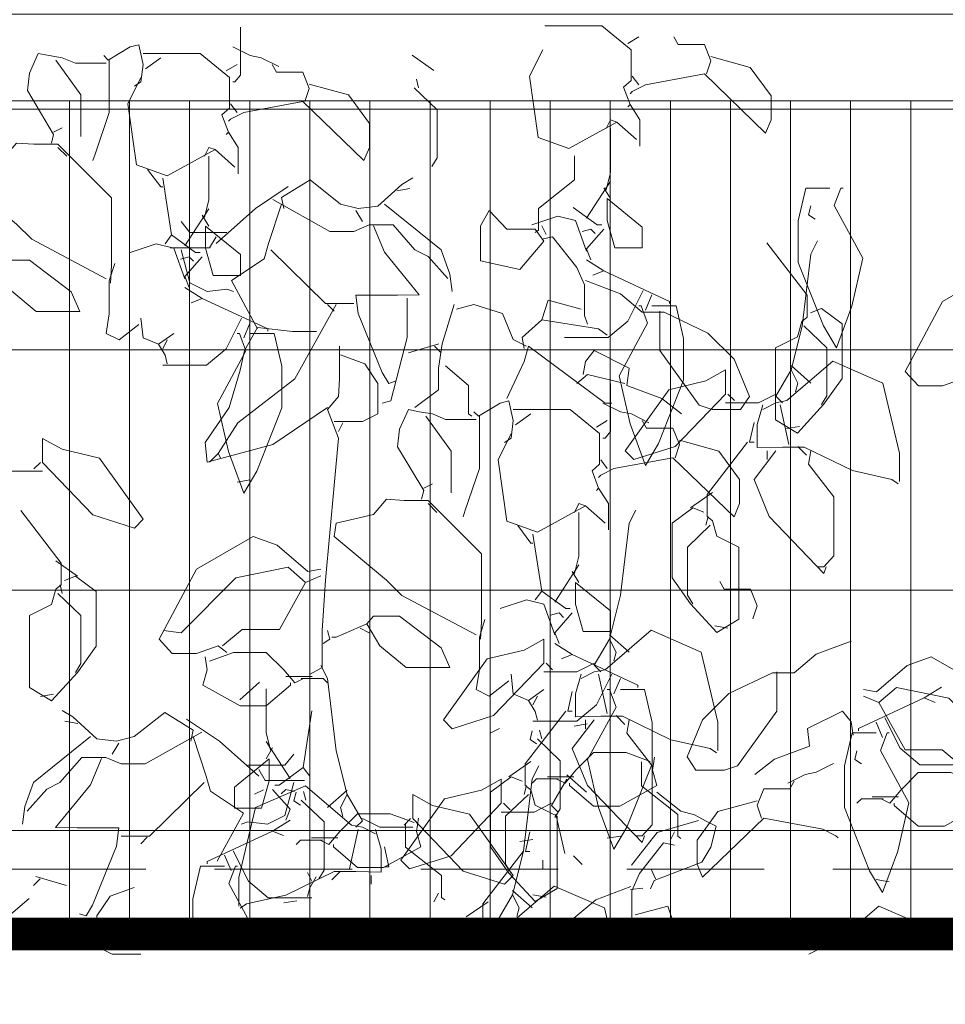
# Model space of a CAD drawing. Header units: millimetres. Extents: x 16698 to 93787, y -21104 to 39413.
# Tile 33 of 256: x 23304 to 23389, y 9741 to 9832. Entities that reach past the tile are written whole.
import ezdxf

# ---------------------------------------------------------------- set-up
doc = ezdxf.new("R2010")
doc.units = ezdxf.units.MM
doc.linetypes.add('HIDDEN', pattern=[9.525, 6.35, -3.175])
for name, color, linetype, lineweight in [('!MODUS_OPIS', 3, 'Continuous', 13), ('__MODUS_ŚCIANY', 2, 'Continuous', 35), ('_MODUS - zielen', 66, 'Continuous', 9), ('Hatch', 4, 'Continuous', 5), ('Widok', 1, 'Continuous', 15)]:
    doc.layers.add(name, color=color, linetype=linetype, lineweight=lineweight)

msp = doc.modelspace()

# ---------------------------------------------------------------- hatches: boundary and pattern name
at = {"layer": 'Hatch', "ltscale": 2, "true_color": 0xc7c7c7}
h = msp.add_hatch(dxfattribs=at)
h.set_pattern_fill('GRATE', color=9, scale=7, angle=90)
h.paths.add_polyline_path([(23182.90184, 9824.23322), (23670.94642, 9824.23322), (23670.94642, 9747.23322), (23182.90184, 9747.23322)])

# ---------------------------------------------------------------- linework, layer by layer
at = {"layer": '!MODUS_OPIS', "linetype": 'HIDDEN', "ltscale": 2}
msp.add_lwpolyline([(23639.40184, 9753.23322), (22997.375, 9753.23322)], dxfattribs=at)
at = {"layer": '__MODUS_ŚCIANY', "ltscale": 2, "const_width": 3}
msp.add_lwpolyline([(22482.72843, 9742.23322), (23135.03227, 9742.23322), (23219.34561, 9747.23322), (23815.53999, 9747.23322)], dxfattribs=at)
at = {"layer": '_MODUS - zielen', "transparency": 33554687}
for points in [[(23324.2854, 9831.03965), (23324.2854, 9826.59288), (23323.781, 9825.98644), (23323.57797, 9825.98644)], [(23314.48298, 9825.58223), (23315.08889, 9825.98644), (23315.29086, 9827.60352), (23314.88692, 9829.42257), (23314.07799, 9829.22047), (23312.05723, 9828.00772), (23311.65329, 9828.41206)], [(23323.57797, 9829.22047), (23325.19585, 9828.41206), (23326.2057, 9828.20983), (23327.82251, 9827.40142)], [(23311.85526, 9827.7045), (23309.02557, 9827.7045), (23307.81269, 9828.20983), (23306.59981, 9828.41206), (23305.58891, 9828.61416), (23304.78103, 9826.79498), (23304.57906, 9825.17803), (23307.00375, 9821.13546), (23306.80178, 9820.32692)], [(23307.20572, 9828.00772), (23309.53102, 9824.77369), (23309.53102, 9820.93336)], [(23312.15874, 9828.00772), (23312.15874, 9823.15674), (23310.84435, 9819.31641), (23310.64238, 9818.70997)], [(23315.29086, 9828.61416), (23317.51465, 9828.61416), (23320.54631, 9828.61416), (23323.27555, 9826.39077), (23323.27555, 9823.56095), (23322.56812, 9822.95464), (23323.17403, 9821.33756), (23322.97206, 9821.13546)], [(23316.90874, 9828.20983), (23315.49389, 9827.19932)], [(23340.15911, 9828.45916), (23342.18093, 9827.04432)], [(23323.98297, 9827.60352), (23322.97206, 9826.99708)], [(23327.2166, 9827.60352), (23327.62054, 9826.8961), (23330.0463, 9826.8961), (23330.65327, 9825.38013), (23330.24827, 9824.16739)], [(23315.08889, 9826.39077), (23313.87602, 9823.96515), (23314.68495, 9818.30577), (23317.51465, 9817.29512), (23321.96116, 9819.72061), (23321.35525, 9819.92271), (23320.95025, 9819.11417)], [(23340.56411, 9826.23564), (23340.76608, 9825.42724)], [(23330.65327, 9825.78434), (23334.29084, 9824.77369), (23336.21114, 9822.1461), (23336.21114, 9819.92271), (23335.70569, 9818.70997), (23330.0463, 9824.16739), (23324.58888, 9823.15674), (23323.376, 9822.55031), (23323.17403, 9822.3482)], [(23340.36214, 9825.42724), (23342.48441, 9823.40595), (23342.48441, 9818.95918), (23341.97896, 9818.15077)], [(23323.376, 9823.96515), (23323.98297, 9823.15674)], [(23307.00375, 9821.33756), (23307.81269, 9821.7419)], [(23323.17403, 9821.33756), (23324.08343, 9819.92271), (23324.08343, 9817.49723)], [(23312.2592, 9807.39093), (23312.36071, 9809.00801), (23312.36071, 9815.27384), (23307.40875, 9820.22593), (23305.18497, 9820.22593), (23303.56815, 9820.32692), (23302.35527, 9818.91207), (23298.91874, 9818.10366), (23298.71677, 9816.89092), (23303.56815, 9812.84835), (23304.983, 9811.4335), (23311.85526, 9807.79527)], [(23307.40875, 9819.92271), (23308.21663, 9819.11417)], [(23321.35525, 9819.11417), (23321.35525, 9815.07174), (23320.95025, 9813.45479)], [(23321.96116, 9819.72061), (23323.781, 9818.10366)], [(23355.17808, 9819.14348), (23355.17808, 9816.9201), (23351.84399, 9814.29251), (23351.84399, 9812.27122), (23351.54051, 9812.06912)], [(23315.69586, 9817.90143), (23316.90874, 9816.28448), (23317.11071, 9816.28448)], [(23317.11071, 9817.09302), (23317.91859, 9811.83771), (23317.31268, 9811.0293)], [(23340.22174, 9817.1222), (23339.21083, 9816.51576), (23336.98705, 9814.49461), (23335.16826, 9814.29251), (23333.55144, 9814.69671), (23330.72188, 9816.9201), (23328.09416, 9815.30302), (23328.29613, 9814.29251)], [(23328.70007, 9816.31366), (23325.6684, 9814.29251), (23322.02977, 9811.05848)], [(23339.95714, 9816.12948), (23338.74426, 9815.92725)], [(23328.09416, 9814.69671), (23326.88128, 9811.05848), (23326.47734, 9809.64363), (23323.44462, 9807.62234), (23325.87037, 9803.17557)], [(23327.28522, 9815.10091), (23332.54067, 9812.1701), (23334.76432, 9812.1701), (23336.17917, 9812.77654), (23338.40189, 9812.77654), (23340.42371, 9810.45204), (23341.63658, 9809.84573), (23343.45537, 9807.82445)], [(23337.59401, 9814.69671), (23342.84946, 9810.45204), (23343.65734, 9808.22865), (23343.85931, 9806.6117)], [(23321.35525, 9814.2632), (23319.13146, 9810.82706)], [(23320.74828, 9813.65689), (23321.35525, 9812.64625)], [(23334.96629, 9814.09027), (23335.5722, 9813.07976)], [(23351.54051, 9812.37221), (23348.91279, 9812.37221), (23347.29597, 9814.09027), (23346.48703, 9812.67542), (23346.48703, 9809.44153), (23350.12566, 9808.63299), (23352.34839, 9811.26058), (23351.54051, 9812.37221)], [(23323.04068, 9812.06912), (23319.60508, 9812.06912), (23318.79614, 9813.07976)], [(23321.05176, 9812.64625), (23324.2854, 9810.01865), (23324.2854, 9808.09849), (23321.75919, 9808.09849), (23321.05176, 9810.62496), (23321.05176, 9812.64625)], [(23336.58311, 9812.67542), (23337.59401, 9810.24993), (23340.82765, 9806.30848), (23338.80689, 9806.25799), (23334.96629, 9806.25799), (23335.16826, 9804.59042), (23337.39204, 9799.13326), (23337.99795, 9798.12262), (23338.60386, 9798.32472)], [(23352.14642, 9812.67542), (23352.55142, 9811.86702)], [(23322.02977, 9811.66478), (23321.42386, 9810.65427), (23318.3922, 9810.65427), (23317.78523, 9810.65427)], [(23317.91859, 9811.83771), (23320.14237, 9810.22076), (23320.54631, 9810.22076)], [(23352.14642, 9811.46268), (23353.15733, 9811.66478), (23355.38111, 9808.83509), (23356.08853, 9807.21801), (23356.08853, 9804.38831), (23356.39096, 9803.57977)], [(23314.07799, 9810.22076), (23316.50374, 9811.0293), (23318.12056, 9810.62496), (23319.13146, 9807.79527)], [(23318.72752, 9809.61432), (23319.5354, 9809.81642), (23319.9404, 9809.41222)], [(23318.79614, 9810.45204), (23319.60508, 9807.42011), (23321.22189, 9806.6117), (23323.04068, 9806.8138), (23323.64765, 9806.6117)], [(23320.74828, 9809.81642), (23319.13146, 9807.99737), (23319.5354, 9806.98673)], [(23327.08325, 9810.45204), (23332.13673, 9805.50007), (23334.76432, 9805.50007)], [(23301.74936, 9808.80578), (23302.96118, 9806.78462), (23305.38694, 9804.76334), (23309.42951, 9804.76334), (23308.62163, 9806.58252), (23304.78103, 9809.51333), (23302.35527, 9809.51333), (23301.74936, 9808.80578)], [(23312.66314, 9809.21011), (23312.15874, 9807.59303), (23312.15874, 9804.56124), (23311.85526, 9802.74205), (23313.06814, 9802.13575), (23314.88692, 9803.55059)], [(23356.18899, 9807.62234), (23359.42368, 9806.4096), (23361.44444, 9804.69153), (23363.46519, 9804.69153), (23367.50777, 9802.77136), (23369.93352, 9800.34601), (23371.34837, 9796.90988), (23370.54049, 9795.69713), (23367.91276, 9795.69713), (23366.69989, 9796.10133), (23363.06125, 9801.15442), (23363.06125, 9804.59042), (23363.06125, 9804.79252)], [(23319.13146, 9806.98673), (23320.74828, 9805.97608), (23319.73843, 9805.57188)], [(23320.74828, 9805.97608), (23326.81267, 9803.14639), (23326.81267, 9802.94429)], [(23333.14658, 9805.39896), (23329.30703, 9798.52682), (23324.05159, 9794.48439), (23322.2328, 9791.65456), (23322.43477, 9791.25036)], [(23332.3387, 9805.39896), (23332.94461, 9804.79252)], [(23339.71628, 9806.00526), (23339.71628, 9802.36716), (23338.19992, 9796.50554), (23337.39204, 9796.30344)], [(23344.06128, 9805.39896), (23342.94992, 9801.76085), (23342.59673, 9799.53747), (23342.59673, 9797.51618), (23340.42371, 9795.89923)], [(23344.26431, 9804.99462), (23345.88112, 9805.39896), (23348.50885, 9804.59042), (23349.5187, 9802.16506), (23350.73157, 9801.55875)], [(23355.78505, 9804.99462), (23352.75339, 9805.80316), (23352.14642, 9803.98411)], [(23315.08889, 9804.15703), (23315.29086, 9802.33785), (23316.70571, 9801.73154), (23318.12056, 9802.74205)], [(23324.38691, 9804.15703), (23322.97206, 9801.32721), (23321.15328, 9799.81124), (23317.11071, 9799.81124)], [(23325.19585, 9803.7527), (23324.58888, 9802.33785)], [(23350.5296, 9801.35652), (23350.32763, 9802.36716), (23352.14642, 9803.98411), (23357.40187, 9803.17557), (23358.2108, 9802.56926)], [(23332.3387, 9795.89923), (23327.28522, 9792.4631), (23321.22189, 9790.84602), (23321.01992, 9792.6652), (23323.24265, 9795.89923), (23324.25356, 9799.33536), (23324.6575, 9801.15442), (23325.87037, 9803.27669), (23329.10506, 9802.92297), (23331.32779, 9802.92297)], [(23325.19585, 9802.74205), (23327.41857, 9802.74205), (23328.126, 9799.71026), (23328.126, 9795.86992), (23325.80176, 9790.00817), (23324.58888, 9787.98702), (23323.17403, 9791.82735), (23322.16313, 9796.27413), (23324.79085, 9801.12511), (23324.18494, 9802.74205), (23323.98297, 9802.74205)], [(23316.70571, 9801.73154), (23317.31268, 9800.7209), (23317.51465, 9799.91236)], [(23317.51465, 9802.13575), (23317.11071, 9801.32721)], [(23342.64643, 9801.76085), (23339.81674, 9800.95231)], [(23333.44993, 9801.55875), (23333.44993, 9798.52682), (23333.34947, 9796.90988), (23332.3387, 9795.69713), (23333.34947, 9793.06941), (23332.13673, 9779.93132), (23331.83324, 9775.28244), (23331.83324, 9771.84631), (23330.72188, 9771.24)], [(23333.55144, 9800.75021), (23335.77417, 9799.94167), (23336.98705, 9798.12262), (23336.98705, 9795.29279), (23335.5722, 9794.58537), (23332.94461, 9794.58537)], [(23342.24249, 9801.55875), (23342.84946, 9800.95231)], [(23348.91279, 9796.70777), (23350.5296, 9800.14377), (23350.93354, 9801.55875), (23358.00883, 9796.30344), (23358.61474, 9796.30344)], [(23355.98702, 9798.93103), (23356.18899, 9800.14377), (23356.99793, 9801.15442), (23360.23156, 9799.53747), (23360.02959, 9797.92052), (23363.26322, 9796.70777), (23365.08307, 9795.29279)], [(23343.2534, 9799.73957), (23345.37567, 9797.92052), (23345.37567, 9795.29279), (23345.67915, 9795.09069)], [(23355.38111, 9798.12262), (23356.39096, 9798.93103), (23359.82762, 9798.12262)], [(23358.51323, 9798.12262), (23358.51323, 9793.67585), (23358.00883, 9793.06941), (23357.80581, 9793.06941)], [(23348.71082, 9792.6652), (23349.31673, 9793.06941), (23349.5187, 9794.68649), (23349.11476, 9796.50554), (23348.30582, 9796.30344), (23346.28506, 9795.09069), (23345.88112, 9795.49503)], [(23357.80581, 9796.30344), (23359.42368, 9795.49503), (23360.43353, 9795.29279), (23362.05035, 9794.48439)], [(23346.08309, 9794.78747), (23343.2534, 9794.78747), (23342.04052, 9795.29279), (23340.82765, 9795.49503), (23339.81674, 9795.69713), (23339.00886, 9793.87795), (23338.80689, 9792.261), (23341.23159, 9788.21843), (23341.02962, 9787.40989)], [(23349.5187, 9795.69713), (23351.74248, 9795.69713), (23354.77414, 9795.69713), (23357.50338, 9793.47374), (23357.50338, 9790.64392), (23356.79596, 9790.03761), (23357.40187, 9788.42053), (23357.1999, 9788.21843)], [(23351.13657, 9795.29279), (23349.72172, 9794.28228)], [(23333.75341, 9794.48439), (23333.34947, 9793.67585)], [(23341.43356, 9795.09069), (23343.75885, 9791.85666), (23343.75885, 9788.01633)], [(23346.38658, 9795.09069), (23346.38658, 9790.23971), (23345.07219, 9786.39938), (23344.87022, 9785.79294)], [(23358.2108, 9794.68649), (23357.1999, 9794.08005)], [(23361.44444, 9794.68649), (23361.84838, 9793.97906), (23364.27413, 9793.97906), (23364.8811, 9792.4631), (23364.4761, 9791.25036)], [(23349.31673, 9793.47374), (23348.10385, 9791.04812), (23348.91279, 9785.38873), (23351.74248, 9784.37809), (23356.18899, 9786.80358), (23355.58308, 9787.00568), (23355.17808, 9786.19714)], [(23305.9939, 9790.81671), (23310.64238, 9785.96573), (23314.48298, 9784.75312), (23315.29086, 9785.56153), (23311.24829, 9791.22091), (23307.81269, 9792.02945), (23305.9939, 9793.0401), (23305.9939, 9790.81671)], [(23364.8811, 9792.8673), (23368.51867, 9791.85666), (23370.43897, 9789.22907), (23370.43897, 9787.00568), (23369.93352, 9785.79294), (23364.27413, 9791.25036), (23358.81671, 9790.23971), (23357.60384, 9789.63327), (23357.40187, 9789.43117)], [(23322.2328, 9791.65456), (23321.42386, 9790.84602)], [(23301.34437, 9790.81671), (23302.96118, 9790.00817), (23305.9939, 9790.00817)], [(23305.79088, 9790.81671), (23305.18497, 9790.2104)], [(23357.60384, 9791.04812), (23358.2108, 9790.23971)], [(23325.19585, 9789.19963), (23323.98297, 9788.99766)], [(23341.23159, 9788.42053), (23342.04052, 9788.82487)], [(23357.40187, 9788.42053), (23358.31126, 9787.00568), (23358.31126, 9784.58019)], [(23346.48703, 9774.4739), (23346.58855, 9776.09098), (23346.58855, 9782.35681), (23341.63658, 9787.3089), (23339.4128, 9787.3089), (23337.79598, 9787.40989), (23336.58311, 9785.99504), (23333.14658, 9785.18663), (23332.94461, 9783.97389), (23337.79598, 9779.93132), (23339.21083, 9778.51647), (23346.08309, 9774.87824)], [(23303.97209, 9786.36993), (23307.71118, 9781.51896), (23307.71118, 9779.49767), (23307.20572, 9779.09347), (23306.80178, 9777.67862), (23304.78103, 9776.66798), (23304.78103, 9769.99795), (23306.80178, 9768.78507), (23309.22754, 9771.41279), (23310.94587, 9773.83828), (23310.94587, 9778.89123), (23309.02557, 9780.30634), (23308.01466, 9779.90187)], [(23341.63658, 9787.00568), (23342.44446, 9786.19714)], [(23355.58308, 9786.19714), (23355.58308, 9782.1547), (23355.17808, 9780.53776)], [(23356.18899, 9786.80358), (23358.00883, 9785.18663)], [(23349.92369, 9784.9844), (23351.13657, 9783.36745), (23351.33854, 9783.36745)], [(23323.04068, 9773.26116), (23322.2328, 9773.86759), (23320.21099, 9773.16017), (23317.9872, 9773.16017), (23316.77538, 9774.4739), (23320.21099, 9780.94196), (23325.46643, 9783.97389), (23327.69022, 9783.16535), (23330.51991, 9780.73986), (23331.73173, 9780.94196)], [(23351.33854, 9784.17599), (23352.14642, 9778.92067), (23351.54051, 9778.11227)], [(23307.20572, 9781.72119), (23309.22754, 9780.30634)], [(23330.31688, 9779.72922), (23328.70007, 9781.14406), (23323.84962, 9780.13342), (23318.79614, 9775.08034), (23317.17932, 9775.28244)], [(23355.58308, 9781.34616), (23353.3593, 9777.91003)], [(23354.97611, 9780.73986), (23355.58308, 9779.72922)], [(23331.73173, 9780.33565), (23330.31688, 9779.72922), (23327.89219, 9775.38356), (23324.45553, 9775.38356), (23322.63674, 9773.86759)], [(23307.61072, 9779.49767), (23307.81269, 9778.68926)], [(23352.14642, 9778.92067), (23354.3702, 9777.30373), (23354.77414, 9777.30373)], [(23355.2796, 9779.72922), (23358.51323, 9777.10162), (23358.51323, 9775.18146), (23355.98702, 9775.18146), (23355.2796, 9777.70793), (23355.2796, 9779.72922)], [(23307.40875, 9778.68926), (23309.53102, 9776.66798), (23309.53102, 9772.2212), (23309.02557, 9771.41279)], [(23348.30582, 9777.30373), (23350.73157, 9778.11227), (23352.34839, 9777.70793), (23353.3593, 9774.87824)], [(23335.9772, 9775.88875), (23337.18902, 9773.86759), (23339.61477, 9771.84631), (23343.65734, 9771.84631), (23342.84946, 9773.66549), (23339.00886, 9776.5963), (23336.58311, 9776.5963), (23335.9772, 9775.88875)], [(23346.89097, 9776.29308), (23346.38658, 9774.676), (23346.38658, 9771.64421), (23346.08309, 9769.82502), (23347.29597, 9769.21872), (23349.11476, 9770.63356)], [(23352.95536, 9776.69729), (23353.76324, 9776.89939), (23354.16823, 9776.49519)], [(23354.97611, 9776.89939), (23353.3593, 9775.08034), (23353.76324, 9774.0697)], [(23332.3387, 9775.28244), (23332.54067, 9774.4739), (23331.93476, 9774.0697)], [(23335.9772, 9775.88875), (23333.14658, 9774.676), (23332.74264, 9774.676)], [(23335.37023, 9775.48454), (23336.17917, 9775.08034)], [(23353.3593, 9774.0697), (23354.97611, 9773.05905), (23353.96626, 9772.65485)], [(23321.01992, 9772.85695), (23321.22189, 9771.64421), (23320.81795, 9770.22936), (23324.25356, 9768.30906), (23326.67931, 9768.30906), (23328.90204, 9770.22936), (23328.90204, 9770.43146)], [(23321.42386, 9772.45275), (23323.64765, 9773.26116), (23326.67931, 9773.26116), (23328.29613, 9771.64421), (23329.30703, 9770.43146), (23330.11491, 9770.83567)], [(23354.97611, 9773.05905), (23361.0405, 9770.22936), (23361.0405, 9770.02726)], [(23331.73173, 9772.04841), (23332.3387, 9770.83567), (23333.14658, 9764.16564), (23334.15735, 9760.12307), (23333.55144, 9758.91032), (23333.75341, 9758.10178)], [(23330.92385, 9771.03777), (23328.4981, 9771.03777)], [(23329.91294, 9770.83567), (23331.93476, 9770.83567), (23332.3387, 9770.43146)], [(23349.31673, 9771.24), (23349.5187, 9769.42082), (23350.93354, 9768.81451), (23352.34839, 9769.82502)], [(23358.61474, 9771.24), (23357.1999, 9768.41018), (23355.38111, 9766.89421), (23351.33854, 9766.89421)], [(23359.42368, 9770.83567), (23358.81671, 9769.42082)], [(23326.04509, 9770.49439), (23324.22525, 9768.87744)], [(23326.651, 9769.88795), (23326.651, 9765.84551), (23327.056, 9764.22856)], [(23359.42368, 9769.82502), (23361.64641, 9769.82502), (23362.35383, 9766.79323), (23362.35383, 9762.95289), (23360.02959, 9757.09114), (23358.81671, 9755.06998), (23357.40187, 9758.91032), (23356.39096, 9763.3571), (23359.01868, 9768.20807), (23358.41277, 9769.82502), (23358.2108, 9769.82502)], [(23307.00375, 9769.39151), (23305.79088, 9769.18927)], [(23351.74248, 9769.21872), (23351.33854, 9768.41018)], [(23350.93354, 9768.81451), (23351.54051, 9767.80387), (23351.74248, 9766.99533)], [(23307.78451, 9767.89597), (23308.79542, 9767.28953), (23311.01921, 9765.26838), (23312.83799, 9765.06628), (23314.45481, 9765.47048), (23317.28437, 9767.69387), (23319.91209, 9766.07679), (23319.71012, 9765.06628)], [(23319.30618, 9767.08743), (23322.33785, 9765.06628), (23325.97648, 9761.83225)], [(23330.89554, 9767.86679), (23330.08766, 9762.61148), (23330.69357, 9761.80307)], [(23308.04911, 9766.90326), (23309.26199, 9766.70102)], [(23348.23826, 9766.2163), (23347.42933, 9765.81209)], [(23356.35951, 9766.65246), (23355.14663, 9766.45023)], [(23310.41224, 9765.47048), (23305.15679, 9761.22581), (23304.34891, 9759.00242), (23304.14694, 9757.38547)], [(23320.72103, 9765.87469), (23315.46558, 9762.94388), (23313.24193, 9762.94388), (23311.82708, 9763.55031), (23309.60436, 9763.55031), (23307.58254, 9761.22581), (23306.36967, 9760.6195), (23304.55088, 9758.59822)], [(23319.91209, 9765.47048), (23321.12497, 9761.83225), (23321.52891, 9760.4174), (23324.56163, 9758.39612), (23322.13588, 9753.94934)], [(23351.26979, 9766.0142), (23351.06782, 9765.20565), (23351.67373, 9764.80145)], [(23351.74393, 9765.26686), (23353.8662, 9763.24557), (23353.8662, 9758.7988), (23353.36074, 9757.99039)], [(23351.9459, 9766.07527), (23352.14787, 9765.26686)], [(23313.03996, 9764.86404), (23312.43405, 9763.85353)], [(23326.651, 9765.03697), (23328.87479, 9761.60084)], [(23327.25797, 9764.43066), (23326.651, 9763.42002)], [(23311.42314, 9763.4492), (23310.41224, 9761.02371), (23307.1786, 9757.08225), (23309.19936, 9757.03176), (23313.03996, 9757.03176), (23312.83799, 9755.36419), (23310.61421, 9749.90704), (23310.0083, 9748.89639), (23309.40239, 9749.09849)], [(23326.95449, 9763.42002), (23323.72085, 9760.79243), (23323.72085, 9758.87226), (23326.24706, 9758.87226), (23326.95449, 9761.39873), (23326.95449, 9763.42002)], [(23324.96557, 9762.84289), (23328.40117, 9762.84289), (23329.21011, 9763.85353)], [(23362.18463, 9763.1845), (23359.96084, 9763.99291), (23356.92918, 9763.99291), (23355.31236, 9762.37596), (23354.30146, 9761.16322), (23353.49358, 9761.56742)], [(23362.58857, 9763.58871), (23362.3866, 9762.37596), (23362.79054, 9760.96111), (23359.35493, 9759.04081), (23356.92918, 9759.04081), (23354.70645, 9760.96111), (23354.70645, 9761.16322)], [(23330.08766, 9762.61148), (23327.86388, 9760.99453), (23327.45994, 9760.99453)], [(23351.87676, 9762.78017), (23351.26979, 9761.56742), (23350.46191, 9754.89739), (23349.45114, 9750.85482), (23350.05705, 9749.64208), (23349.85508, 9748.83353)], [(23361.3838, 9763.13727), (23361.3838, 9760.91388), (23364.71789, 9758.28629), (23364.71789, 9756.265), (23365.02137, 9756.0629)], [(23325.97648, 9762.43855), (23326.58239, 9761.42804), (23329.61405, 9761.42804), (23330.22102, 9761.42804)], [(23353.69555, 9761.56742), (23351.67373, 9761.56742), (23351.26979, 9761.16322)], [(23352.68464, 9761.76952), (23355.11039, 9761.76952)], [(23354.47172, 9761.94238), (23356.29037, 9760.32543)], [(23320.923, 9761.22581), (23315.86952, 9756.27385), (23313.24193, 9756.27385)], [(23324.15204, 9749.8148), (23324.15204, 9752.44226), (23325.6684, 9758.91032), (23330.31688, 9760.93161), (23334.56235, 9757.29337), (23335.5722, 9757.09114), (23336.78508, 9756.48483)], [(23329.21011, 9761.22581), (23328.40117, 9758.19388), (23326.78436, 9757.38547), (23324.96557, 9757.58758), (23324.3586, 9757.38547)], [(23348.40733, 9759.31479), (23343.75885, 9754.46381), (23339.91825, 9753.2512), (23339.11037, 9754.05961), (23343.15294, 9759.71899), (23346.58855, 9760.52753), (23348.40733, 9761.53818), (23348.40733, 9759.31479)], [(23354.47172, 9761.53818), (23353.05687, 9759.11269), (23353.66278, 9758.50625)], [(23326.40873, 9760.55678), (23325.59979, 9760.15257)], [(23327.25797, 9760.59019), (23328.87479, 9758.77114), (23328.47085, 9757.7605)], [(23329.27873, 9760.38809), (23328.47085, 9760.59019), (23328.06585, 9760.18599)], [(23329.44026, 9760.35468), (23329.23829, 9759.54614), (23329.8442, 9759.14193)], [(23330.11636, 9760.41575), (23330.31833, 9759.60734)], [(23334.15735, 9760.52727), (23332.3387, 9758.91032)], [(23334.15735, 9760.12307), (23335.5722, 9757.69758), (23334.96629, 9757.09114)], [(23340.22174, 9757.89968), (23344.87022, 9753.0487), (23348.71082, 9751.83609), (23349.5187, 9752.64449), (23345.47613, 9758.30388), (23342.04052, 9759.11242), (23340.22174, 9760.12307), (23340.22174, 9757.89968)], [(23329.91439, 9759.60734), (23332.03666, 9757.58606), (23332.03666, 9753.13928), (23331.53121, 9752.33087)], [(23353.05687, 9759.31479), (23351.44005, 9758.50625), (23348.40733, 9758.50625)], [(23348.61036, 9759.31479), (23349.21627, 9758.70848)], [(23340.35509, 9757.52498), (23338.13131, 9758.33339), (23335.09964, 9758.33339), (23333.48283, 9756.71644), (23332.47192, 9755.5037), (23331.66404, 9755.9079)], [(23340.75903, 9757.92919), (23340.55706, 9756.71644), (23340.961, 9755.30159), (23337.5254, 9753.38129), (23335.09964, 9753.38129), (23332.87692, 9755.30159), (23332.87692, 9755.5037)], [(23353.46081, 9758.30415), (23354.26975, 9754.66604)], [(23328.87479, 9757.7605), (23327.25797, 9756.74986), (23328.26782, 9756.34565)], [(23335.5722, 9757.89968), (23337.18902, 9757.09114), (23340.22174, 9757.09114)], [(23340.01871, 9757.89968), (23339.4128, 9757.29337)], [(23339.55426, 9757.47775), (23339.55426, 9755.25436), (23342.88835, 9752.62677), (23342.88835, 9750.60548), (23343.19183, 9750.40338)], [(23315.66755, 9756.17273), (23315.06164, 9755.56629)], [(23327.25797, 9756.74986), (23321.19359, 9753.92016), (23321.19359, 9753.71806)], [(23336.78508, 9756.88904), (23337.29053, 9755.06998), (23337.29053, 9752.94771), (23334.96629, 9752.99821), (23332.94461, 9752.99821), (23328.4981, 9750.82544), (23324.85947, 9750.01677), (23324.25356, 9749.61257)], [(23330.8551, 9756.11), (23333.28086, 9756.11)], [(23335.16826, 9756.88904), (23334.35932, 9753.25093)], [(23351.03506, 9756.68707), (23350.63112, 9754.86801), (23351.03506, 9754.86801)], [(23359.42368, 9756.2826), (23358.2108, 9756.08063)], [(23364.41546, 9756.66921), (23364.01046, 9755.8608)], [(23331.86601, 9755.9079), (23329.8442, 9755.9079), (23329.44026, 9755.5037)], [(23337.59401, 9755.27195), (23337.99795, 9753.4529), (23337.59401, 9753.4529)], [(23351.33893, 9755.96911), (23350.12605, 9755.76687)], [(23364.41546, 9755.45646), (23363.40455, 9755.65856), (23361.18077, 9752.82887), (23360.47335, 9751.21179), (23360.47335, 9748.38209), (23360.17092, 9747.57355)], [(23322.8104, 9754.52647), (23323.41737, 9753.11162)], [(23323.61934, 9754.93081), (23325.03419, 9752.10098), (23326.85297, 9750.58502), (23330.89554, 9750.58502)], [(23350.42915, 9754.86801), (23346.69006, 9750.01704), (23346.69006, 9747.99575), (23347.19551, 9747.59155), (23347.29782, 9747.23322)], [(23355.07763, 9754.46381), (23355.88643, 9753.6554)], [(23322.8104, 9753.51583), (23320.58768, 9753.51583), (23319.88025, 9750.48403), (23319.88025, 9747.23322)], [(23325.74274, 9747.23322), (23323.2154, 9751.89888), (23323.82131, 9753.51583), (23324.02328, 9753.51583)], [(23352.24793, 9754.05961), (23352.24793, 9753.2512)], [(23305.35982, 9752.53463), (23308.18951, 9751.72609)], [(23330.4916, 9752.90952), (23330.89554, 9752.10098)], [(23331.30054, 9752.50532), (23330.69357, 9751.49467), (23330.4916, 9750.68613)], [(23333.55144, 9753.0487), (23332.74264, 9752.24029)], [(23336.38114, 9752.64449), (23336.38114, 9751.83609)], [(23305.76376, 9752.33252), (23305.15679, 9751.72609)], [(23358.50482, 9747.23322), (23357.94009, 9749.64208), (23353.29161, 9751.66336), (23349.04614, 9748.02513), (23348.03629, 9747.82289), (23346.82342, 9747.21659)], [(23360.37289, 9751.61612), (23357.1382, 9750.40338), (23355.11744, 9748.68531), (23353.09669, 9748.68531), (23350.03956, 9747.23322)], [(23314.45481, 9751.52398), (23312.23208, 9750.71544), (23311.01921, 9748.89639), (23311.01921, 9746.06657), (23312.43405, 9745.35914), (23315.06164, 9745.35914)], [(23342.58592, 9751.00969), (23342.18093, 9750.20128)], [(23349.45114, 9750.85482), (23348.03629, 9748.42933), (23348.6422, 9747.82289)], [(23349.45114, 9751.25902), (23351.26979, 9749.64208)], [(23304.75285, 9750.51334), (23302.63058, 9748.69429), (23302.63058, 9746.06657), (23302.3271, 9745.86446)], [(23329.50939, 9750.30959), (23328.29652, 9750.10735)], [(23347.19551, 9750.21927), (23345.1737, 9748.80442)], [(23360.77683, 9748.9884), (23363.80849, 9749.79694), (23364.41546, 9747.97789)]]:
    msp.add_lwpolyline(points, dxfattribs=at)
at = {"layer": '_MODUS - zielen', "transparency": 33554687, "elevation": -6681.00084}
for points in [[(23352.43574, 9831.16165), (23354.65952, 9831.16165), (23357.69118, 9831.16165), (23360.42042, 9828.93826), (23360.42042, 9826.10843), (23359.713, 9825.50213), (23360.31891, 9823.88505), (23360.11694, 9823.68294)], [(23361.12784, 9830.151), (23360.11694, 9829.54457)], [(23364.36148, 9830.151), (23364.76542, 9829.44358), (23367.19117, 9829.44358), (23367.79814, 9827.92762), (23367.39314, 9826.71487)], [(23352.23377, 9828.93826), (23351.02089, 9826.51264), (23351.82983, 9820.85325), (23354.65952, 9819.84261), (23359.10603, 9822.2681), (23358.50012, 9822.4702), (23358.09512, 9821.66166)], [(23367.79814, 9828.33182), (23371.43571, 9827.32118), (23373.35601, 9824.69359), (23373.35601, 9822.4702), (23372.85056, 9821.25745), (23367.19117, 9826.71487), (23361.73375, 9825.70423), (23360.52088, 9825.09779), (23360.31891, 9824.89569)], [(23360.52088, 9826.51264), (23361.12784, 9825.70423)], [(23360.31891, 9823.88505), (23361.2283, 9822.4702), (23361.2283, 9820.04471)], [(23358.50012, 9821.66166), (23358.50012, 9817.61922), (23358.09512, 9816.00227)], [(23359.10603, 9822.2681), (23360.92587, 9820.65115)], [(23358.50012, 9816.81068), (23356.27634, 9813.37455)], [(23357.89315, 9816.20437), (23358.50012, 9815.19373)], [(23378.79876, 9816.1625), (23376.57603, 9816.1625), (23375.86861, 9813.13071), (23375.86861, 9809.29037), (23378.19285, 9803.42862), (23379.40572, 9801.40746), (23380.82057, 9805.2478), (23381.83148, 9809.69457), (23379.20375, 9814.54555), (23379.80966, 9816.1625), (23380.01163, 9816.1625)], [(23355.06346, 9814.38519), (23357.28724, 9812.76824), (23357.69118, 9812.76824)], [(23358.19664, 9815.19373), (23361.43027, 9812.56614), (23361.43027, 9810.64597), (23358.90406, 9810.64597), (23358.19664, 9813.17245), (23358.19664, 9815.19373)], [(23377.03288, 9814.51778), (23376.83091, 9813.70924), (23377.43682, 9813.30504)], [(23351.22286, 9812.76824), (23353.64861, 9813.57678), (23355.26543, 9813.17245), (23356.27634, 9810.34275)], [(23355.8724, 9812.1618), (23356.68028, 9812.36391), (23357.08527, 9811.9597)], [(23357.89315, 9812.36391), (23356.27634, 9810.54485), (23356.68028, 9809.53421)], [(23372.96039, 9811.11721), (23376.69947, 9806.26623), (23376.69947, 9804.24494), (23376.19402, 9803.84074), (23375.79008, 9802.42589), (23373.76932, 9801.41525), (23373.76932, 9794.74522), (23375.79008, 9793.53234), (23378.21583, 9796.16007), (23379.93416, 9798.58555), (23379.93416, 9803.6385), (23378.01386, 9805.05361), (23377.00296, 9804.64915)], [(23377.63985, 9811.28375), (23377.03288, 9810.07101), (23376.225, 9803.40098), (23375.21422, 9799.35841), (23375.82013, 9798.14566), (23375.61816, 9797.33712)], [(23356.27634, 9809.53421), (23357.89315, 9808.52357), (23356.8833, 9808.11936)], [(23357.89315, 9808.52357), (23363.95754, 9805.69388), (23363.95754, 9805.49177)], [(23392.02898, 9798.00843), (23391.2211, 9798.61486), (23389.19928, 9797.90744), (23386.9755, 9797.90744), (23385.76368, 9799.22117), (23389.19928, 9805.68923), (23394.45473, 9808.72116), (23396.67851, 9807.91262), (23399.50821, 9805.48713), (23400.72003, 9805.68923)], [(23361.53178, 9806.70452), (23360.11694, 9803.87469), (23358.29815, 9802.35873), (23354.25558, 9802.35873)], [(23362.34072, 9806.30018), (23361.73375, 9804.88533)], [(23362.34072, 9805.28954), (23364.56345, 9805.28954), (23365.27087, 9802.25774), (23365.27087, 9798.41741), (23362.94663, 9792.55565), (23361.73375, 9790.5345), (23360.31891, 9794.37484), (23359.308, 9798.82161), (23361.93572, 9803.67259), (23361.32981, 9805.28954), (23361.12784, 9805.28954)], [(23376.39705, 9803.43653), (23378.51932, 9801.41525), (23378.51932, 9796.96847), (23378.01386, 9796.16007)], [(23385.21953, 9789.05014), (23385.21953, 9791.6776), (23383.70317, 9798.14566), (23379.05469, 9800.16695), (23374.80923, 9796.52871), (23373.79938, 9796.32648), (23372.5865, 9795.72017)], [(23369.14984, 9797.13502), (23364.50136, 9792.28404), (23360.66076, 9791.07143), (23359.85288, 9791.87984), (23363.89545, 9797.53923), (23367.33105, 9798.34777), (23369.14984, 9799.35841), (23369.14984, 9797.13502)], [(23375.21422, 9799.35841), (23373.79938, 9796.93292), (23374.40529, 9796.32648)], [(23375.21422, 9799.76261), (23377.03288, 9798.14566)], [(23373.79938, 9797.13502), (23372.18256, 9796.32648), (23369.14984, 9796.32648)], [(23369.35287, 9797.13502), (23369.95878, 9796.52871)], [(23372.5865, 9796.12438), (23372.08105, 9794.30533), (23372.08105, 9792.18306), (23374.40529, 9792.23355), (23376.42697, 9792.23355), (23380.87348, 9790.06079), (23384.51211, 9789.25211), (23385.11802, 9788.84791)], [(23374.20332, 9796.12438), (23375.01225, 9792.48628)], [(23371.77756, 9794.5073), (23371.37362, 9792.68825), (23371.77756, 9792.68825)], [(23375.99205, 9794.13878), (23374.77917, 9793.93655)], [(23371.17165, 9792.68825), (23367.43257, 9787.83727), (23367.43257, 9785.81598), (23367.93802, 9785.41178), (23368.34196, 9783.99693), (23370.36272, 9782.98629), (23370.36272, 9776.31626), (23368.34196, 9775.10338), (23365.91621, 9777.73111), (23364.19788, 9780.15659), (23364.19788, 9785.20954), (23366.11818, 9786.62465), (23367.12908, 9786.22019)], [(23373.79938, 9791.87984), (23371.77756, 9789.25211), (23373.19241, 9785.81598), (23378.24576, 9780.5608), (23378.44773, 9781.16724)], [(23372.99044, 9791.87984), (23372.99044, 9791.07143)], [(23375.82013, 9792.28404), (23376.62894, 9791.47563)], [(23377.03288, 9791.87984), (23376.83091, 9790.66696), (23379.15515, 9787.6353), (23379.15515, 9782.17788), (23378.24576, 9781.16724), (23377.63985, 9781.16724)], [(23367.93802, 9788.0395), (23365.91621, 9786.62465)], [(23360.83748, 9786.41435), (23360.23052, 9785.20161), (23359.42264, 9778.53158), (23358.41186, 9774.48901), (23359.01777, 9773.27626), (23358.8158, 9772.46772)], [(23367.53302, 9785.81598), (23367.33105, 9785.00757)], [(23367.73499, 9785.00757), (23365.61272, 9782.98629), (23365.61272, 9778.53951), (23366.11818, 9777.73111)], [(23368.62848, 9779.79792), (23369.03242, 9779.0905), (23371.45818, 9779.0905), (23372.06514, 9777.57453), (23371.66015, 9776.36179)], [(23368.41717, 9764.18074), (23368.41717, 9766.8082), (23366.90081, 9773.27626), (23362.25233, 9775.29755), (23358.00687, 9771.65932), (23356.99702, 9771.45708), (23355.78414, 9770.85077)], [(23368.13999, 9775.70982), (23369.35287, 9775.50759)], [(23352.34748, 9772.26562), (23347.699, 9767.41464), (23343.8584, 9766.20203), (23343.05052, 9767.01044), (23347.09309, 9772.66983), (23350.52869, 9773.47837), (23352.34748, 9774.48901), (23352.34748, 9772.26562)], [(23358.41186, 9774.48901), (23356.99702, 9772.06352), (23357.60293, 9771.45708)], [(23358.41186, 9774.89321), (23360.23052, 9773.27626)], [(23380.759, 9774.30482), (23377.52431, 9773.09207), (23375.50356, 9771.37401), (23373.4828, 9771.37401), (23369.44023, 9769.45384), (23367.01447, 9767.02848), (23365.59963, 9763.59235), (23366.40751, 9762.3796), (23369.03523, 9762.3796), (23370.24811, 9762.78381), (23373.88674, 9767.83689), (23373.88674, 9771.27289), (23373.88674, 9771.47499)], [(23390.5979, 9762.14342), (23391.40578, 9762.74985), (23393.4276, 9762.04243), (23395.65138, 9762.04243), (23396.8632, 9763.35616), (23393.4276, 9769.82422), (23388.17215, 9772.85615), (23385.94837, 9772.04761), (23383.11867, 9769.62212), (23381.90685, 9769.82422)], [(23356.99702, 9772.26562), (23355.3802, 9771.45708), (23352.34748, 9771.45708)], [(23352.55051, 9772.26562), (23353.15642, 9771.65932)], [(23355.78414, 9771.25498), (23355.27869, 9769.43593), (23355.27869, 9767.31366), (23357.60293, 9767.36415), (23359.62461, 9767.36415), (23364.07112, 9765.19139), (23367.70975, 9764.38271), (23368.31566, 9763.97851)], [(23357.40096, 9771.25498), (23358.20989, 9767.61688)], [(23383.3217, 9768.61148), (23384.93852, 9770.02632), (23389.78897, 9769.01568), (23394.84244, 9763.9626), (23396.45926, 9764.1647)], [(23389.13015, 9770.05409), (23387.51333, 9769.04345), (23388.52318, 9768.63925)], [(23354.9752, 9769.6379), (23354.57126, 9767.81885), (23354.9752, 9767.81885)], [(23387.51333, 9769.04345), (23381.44895, 9766.21376), (23381.44895, 9766.01165)], [(23381.90685, 9769.21791), (23383.3217, 9768.61148), (23385.7464, 9764.26582), (23389.18306, 9764.26582), (23391.00184, 9762.74985)], [(23354.36929, 9767.81885), (23350.63021, 9762.96787), (23350.63021, 9760.94658), (23351.13566, 9760.54238), (23351.5396, 9759.12753), (23353.56036, 9758.11689), (23353.56036, 9751.44686), (23351.5396, 9750.23398), (23349.11385, 9752.86171), (23347.39551, 9755.2872), (23347.39551, 9760.34014), (23349.31582, 9761.75526), (23350.32672, 9761.35079)], [(23359.01777, 9767.41464), (23359.82658, 9766.60623)], [(23380.96097, 9765.6135), (23380.759, 9766.82625), (23379.95007, 9767.83689), (23376.71643, 9766.21994), (23376.9184, 9764.60299), (23373.68477, 9763.39025), (23371.86492, 9761.97527)], [(23383.8747, 9767.2244), (23385.28955, 9764.39457), (23387.10833, 9762.87861), (23391.1509, 9762.87861)], [(23356.99702, 9767.01044), (23354.9752, 9764.38271), (23356.39005, 9760.94658), (23361.44339, 9755.6914), (23361.64536, 9756.29784)], [(23356.18808, 9767.01044), (23356.18808, 9766.20203)], [(23360.23052, 9767.01044), (23360.02855, 9765.79756), (23362.35279, 9762.7659), (23362.35279, 9757.30848), (23361.44339, 9756.29784), (23360.83748, 9756.29784)], [(23383.06576, 9766.82006), (23383.67273, 9765.40522)], [(23383.06576, 9765.80942), (23380.84304, 9765.80942), (23380.13561, 9762.77762), (23380.13561, 9758.93729), (23382.45985, 9753.07553), (23383.67273, 9751.05438), (23385.08758, 9754.89472), (23386.09848, 9759.34149), (23383.47076, 9764.19247), (23384.07667, 9765.80942), (23384.27864, 9765.80942)], [(23381.29989, 9764.1647), (23381.09792, 9763.35616), (23381.70382, 9762.95196)], [(23351.13566, 9763.1701), (23349.11385, 9761.75526)], [(23379.14219, 9762.98591), (23377.52431, 9762.1775), (23376.51446, 9761.97527), (23374.89765, 9761.16686)], [(23392.21472, 9761.33501), (23389.99094, 9762.14342), (23386.95927, 9762.14342), (23385.34246, 9760.52647), (23384.33155, 9759.31372), (23383.52367, 9759.71793)], [(23392.61866, 9761.73921), (23392.41669, 9760.52647), (23392.82063, 9759.11162), (23389.38503, 9757.19132), (23386.95927, 9757.19132), (23384.73655, 9759.11162), (23384.73655, 9759.31372)], [(23350.73066, 9760.94658), (23350.52869, 9760.13817)], [(23375.50356, 9761.36896), (23375.09962, 9760.66154), (23372.67386, 9760.66154), (23372.06689, 9759.14557), (23372.47189, 9757.93283)], [(23350.93263, 9760.13817), (23348.81036, 9758.11689), (23348.81036, 9753.67011), (23349.31582, 9752.86171)], [(23362.79619, 9760.34338), (23365.02177, 9758.59582), (23366.28778, 9758.24421), (23367.36662, 9757.65423), (23368.28652, 9757.18887), (23367.79844, 9755.25913), (23366.9587, 9753.86266), (23362.55505, 9752.18058), (23362.21456, 9751.41992)], [(23382.71473, 9759.92003), (23385.14049, 9759.92003)], [(23372.06689, 9759.54978), (23368.42932, 9758.53914), (23366.50902, 9755.91154), (23366.50902, 9753.68816), (23367.01447, 9752.47541), (23372.67386, 9757.93283), (23378.13128, 9756.92219), (23379.34416, 9756.31575), (23379.54613, 9756.11365)], [(23383.72564, 9759.71793), (23381.70382, 9759.71793), (23381.29989, 9759.31372)], [(23366.64035, 9757.71041), (23362.81422, 9756.60287), (23360.44251, 9753.5824)], [(23362.67986, 9752.33953), (23362.29333, 9753.15713)], [(23383.06576, 9752.26699), (23384.27864, 9752.06502)], [(23351.33763, 9750.84042), (23352.55051, 9750.63819)], [(23361.48755, 9751.47686), (23360.35281, 9751.33986)], [(23388.10132, 9747.23322), (23387.97018, 9747.79258), (23383.3217, 9749.81387), (23379.07623, 9746.17563), (23378.06638, 9745.9734), (23376.85351, 9745.36709)]]:
    msp.add_lwpolyline(points, dxfattribs=at)
at = {"layer": 'Widok', "ltscale": 2}
msp.add_lwpolyline([(23182.90184, 9832.23322), (23670.94642, 9832.23322), (23670.94642, 9824.23322), (23182.90184, 9824.23322)], close=True, dxfattribs=at)

doc.saveas('drawing.dxf')
